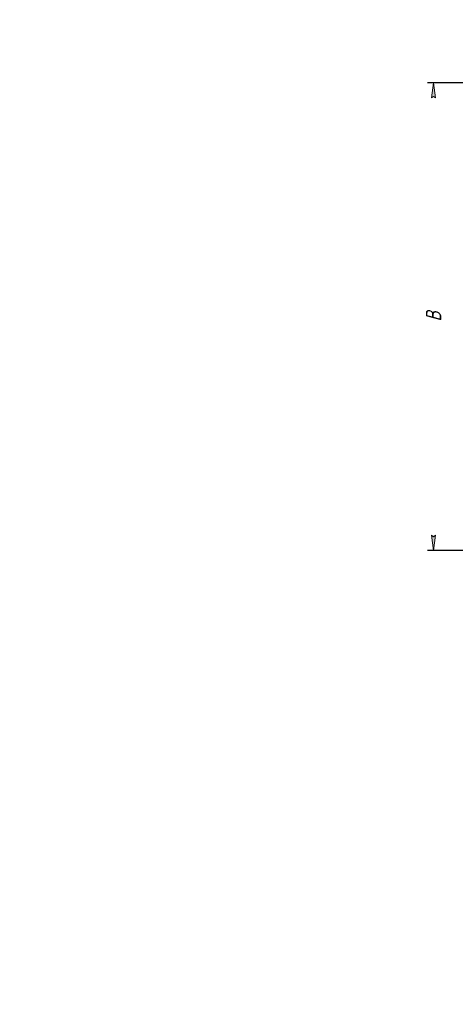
# Model space of a CAD drawing. Header units: millimetres. Extents: x 0 to 420, y 0 to 594.
# Tile 1 of 11: x 0 to 143, y 0 to 323. Entities that reach past the tile are written whole.
import ezdxf

# ---------------------------------------------------------------- set-up
doc = ezdxf.new("R2010")
doc.units = ezdxf.units.MM
doc.linetypes.add('K5LT_THIN', pattern=[0])
doc.layers.add('Системный слой', color=7, linetype='Continuous')
doc.styles.add('KDIMTEXTSTYLE', font='GOST_AU.SHX', dxfattribs={"width": 0.96, "oblique": 15, "height": 5})
doc.dimstyles.new('KDIMSTYLE (0.50)', dxfattribs={"dimtxt": 5, "dimasz": 1, "dimexe": 2, "dimexo": 0, "dimgap": 1, "dimtad": 1, "dimlfac": 2, "dimtxsty": 'KDIMTEXTSTYLE', "dimsah": 1, "dimcen": 0, "dimdle": 1, "dimadec": 0, "dimazin": 0, "dimtfac": 0.667, "dimtmove": 0, "dimatfit": 3, "dimfxl": 1, "dimtvp": 1, "dimtolj": 1, "dimtzin": 0, "dimarcsym": 0})

# ---------------------------------------------------------------- blocks, each defined once
blk = doc.blocks.new('KDIMARROW_01')
at = {"layer": 'Системный слой'}
blk.add_hatch(color=0, dxfattribs=at).paths.add_polyline_path([(0, 0), (-5, 0.658262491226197), (-4.5, 5.51091059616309e-16), (-5, -0.6582624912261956)])
at = {"layer": 'Системный слой', "color": 0, "linetype": 'K5LT_THIN', "lineweight": 18}
for p, q in [((-4.5, 5.51091059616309e-16), (-5, 0.658262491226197)), ((-5, 0.658262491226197), (0, 0)), ((0, 0), (-5, -0.6582624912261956)), ((-5, -0.6582624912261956), (-4.5, 5.51091059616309e-16)), ((0, 0), (-1, 0))]:
    blk.add_line(p, q, dxfattribs=at)

msp = doc.modelspace()

# ---------------------------------------------------------------- dimensions: what is measured, and where the dimension line sits
at = {"layer": 'Системный слой', "color": 7}
msp.add_linear_dim(base=(135.7677093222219, 302.4200101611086), p1=(159.267709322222, 148.9200101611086), p2=(205.517709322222, 302.4200101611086), angle=90, location=(135.7677093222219, 225.6700101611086), text='\\H5.0;\\W0.965;\\Q15;\\H5.0;\\W0.965;\\Q15;\\Q15;В', dimstyle='KDIMSTYLE (0.50)', override={"dimexo": 0, "dimblk1": 'KDIMARROW_01', "dimblk2": 'KDIMARROW_01', "dimse1": 0, "dimse2": 0, "dimclrt": 7, "dimtolj": 1}, dxfattribs=at).render()

doc.saveas('drawing.dxf')
